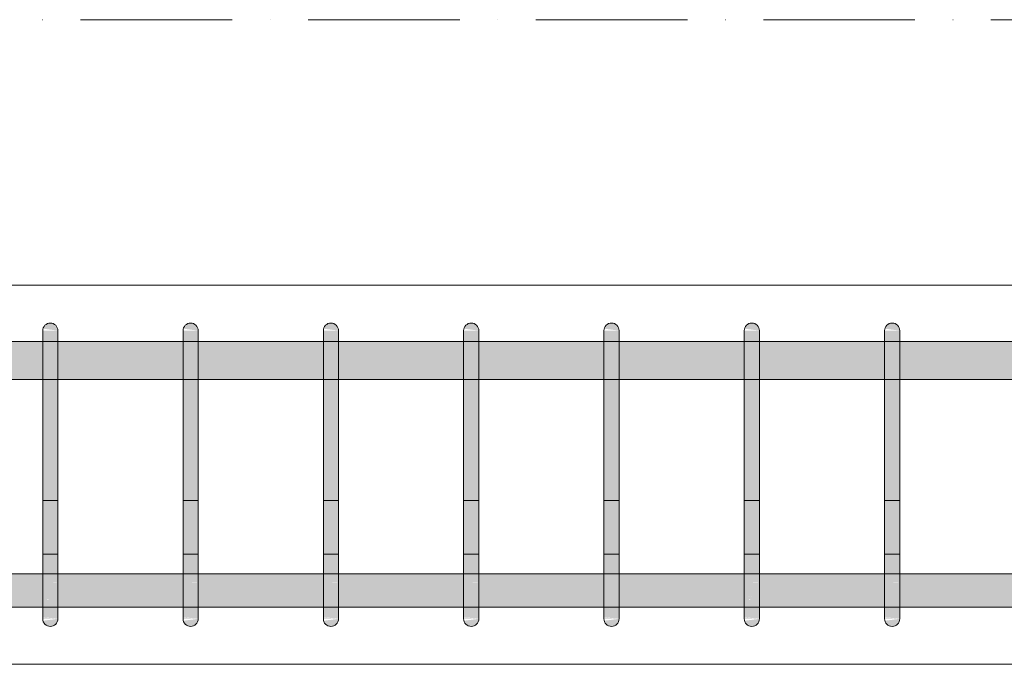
# Model space of a CAD drawing. Header units: millimetres. Extents: x -25607 to 9385, y 1894 to 10168.
# Tile 51 of 181: x -12138 to -11489, y 8670 to 9095. Entities that reach past the tile are written whole.
import ezdxf

# ---------------------------------------------------------------- set-up
doc = ezdxf.new("R2010")
doc.units = ezdxf.units.MM
doc.linetypes.add('Čerchovaná', pattern=[150, 100, -25, 0, -25])
for name, color, linetype, lineweight in [('A-FLOR-LEVL', 51, 'Continuous', 5), ('S-BEAM', 12, 'Continuous', 9), ('S-RBAR', 171, 'Continuous', 5)]:
    doc.layers.add(name, color=color, linetype=linetype, lineweight=lineweight)

msp = doc.modelspace()

# ---------------------------------------------------------------- hatches: boundary and pattern name
at = {"layer": 'S-RBAR'}
for points in [[(-12112.82, 8890), (-12112.99, 8891.29), (-12113.49, 8892.5), (-12114.28, 8893.54), (-12115.32, 8894.33), (-12116.52, 8894.83), (-12117.82, 8895), (-12119.11, 8894.83), (-12120.32, 8894.33), (-12121.35, 8893.54), (-12122.15, 8892.5), (-12122.65, 8891.29), (-12112.99, 8890.02)], [(-12020.27, 8890), (-12020.44, 8891.29), (-12020.94, 8892.5), (-12021.74, 8893.54), (-12022.77, 8894.33), (-12023.98, 8894.83), (-12025.27, 8895), (-12026.57, 8894.83), (-12027.77, 8894.33), (-12028.81, 8893.54), (-12029.6, 8892.5), (-12030.1, 8891.29), (-12020.44, 8890.02)], [(-11927.73, 8890), (-11927.9, 8891.29), (-11928.4, 8892.5), (-11929.19, 8893.54), (-11930.23, 8894.33), (-11931.43, 8894.83), (-11932.73, 8895), (-11934.02, 8894.83), (-11935.23, 8894.33), (-11936.26, 8893.54), (-11937.06, 8892.5), (-11937.56, 8891.29), (-11927.9, 8890.02)], [(-11835.18, 8890), (-11835.35, 8891.29), (-11835.85, 8892.5), (-11836.65, 8893.54), (-11837.68, 8894.33), (-11838.89, 8894.83), (-11840.18, 8895), (-11841.48, 8894.83), (-11842.68, 8894.33), (-11843.72, 8893.54), (-11844.51, 8892.5), (-11845.01, 8891.29), (-11835.35, 8890.02)], [(-11742.64, 8890), (-11742.81, 8891.29), (-11743.31, 8892.5), (-11744.1, 8893.54), (-11745.14, 8894.33), (-11746.34, 8894.83), (-11747.64, 8895), (-11748.93, 8894.83), (-11750.14, 8894.33), (-11751.17, 8893.54), (-11751.97, 8892.5), (-11752.47, 8891.29), (-11742.81, 8890.02)], [(-11650.09, 8890), (-11650.26, 8891.29), (-11650.76, 8892.5), (-11651.56, 8893.54), (-11652.59, 8894.33), (-11653.8, 8894.83), (-11655.09, 8895), (-11656.38, 8894.83), (-11657.59, 8894.33), (-11658.63, 8893.54), (-11659.42, 8892.5), (-11659.92, 8891.29), (-11650.26, 8890.02)], [(-11557.55, 8890), (-11557.72, 8891.29), (-11558.22, 8892.5), (-11559.01, 8893.54), (-11560.05, 8894.33), (-11561.25, 8894.83), (-11562.55, 8895), (-11563.84, 8894.83), (-11565.05, 8894.33), (-11566.08, 8893.54), (-11566.88, 8892.5), (-11567.38, 8891.29), (-11557.72, 8890.02)], [(-12112.82, 8865), (-12112.82, 8890), (-12122.82, 8890), (-12122.82, 8865)], [(-12020.27, 8865), (-12020.27, 8890), (-12030.27, 8890), (-12030.27, 8865)], [(-11927.73, 8865), (-11927.73, 8890), (-11937.73, 8890), (-11937.73, 8865)], [(-11835.18, 8865), (-11835.18, 8890), (-11845.18, 8890), (-11845.18, 8865)], [(-11742.64, 8865), (-11742.64, 8890), (-11752.64, 8890), (-11752.64, 8865)], [(-11650.09, 8865), (-11650.09, 8890), (-11660.09, 8890), (-11660.09, 8865)], [(-11557.55, 8865), (-11557.55, 8890), (-11567.55, 8890), (-11567.55, 8865)], [(-12119.85, 8725), (-12112.82, 8725), (-12112.82, 8865), (-12122.82, 8865), (-12122.82, 8725)], [(-12030.27, 8725), (-12020.27, 8725), (-12020.27, 8865), (-12030.27, 8865), (-12030.27, 8741.44)], [(-11937.73, 8725), (-11927.73, 8725), (-11927.73, 8865), (-11937.73, 8865), (-11937.73, 8741.44)], [(-11845.18, 8725), (-11835.18, 8725), (-11835.18, 8865), (-11845.18, 8865), (-11845.18, 8741.44)], [(-11752.64, 8725), (-11742.64, 8725), (-11742.64, 8865), (-11752.64, 8865), (-11752.64, 8741.44)], [(-11656.89, 8725), (-11650.09, 8725), (-11650.09, 8865), (-11660.09, 8865), (-11660.09, 8725)], [(-11567.55, 8725), (-11557.55, 8725), (-11557.55, 8865), (-11567.55, 8865), (-11567.55, 8741.44)], [(-12117.82, 8695), (-12116.52, 8695.17), (-12115.32, 8695.67), (-12114.28, 8696.46), (-12113.49, 8697.5), (-12112.99, 8698.71), (-12112.99, 8699.98), (-12122.65, 8698.71), (-12122.15, 8697.5), (-12121.35, 8696.46), (-12119.85, 8695.47), (-12119.11, 8695.17)], [(-12025.27, 8695), (-12023.98, 8695.17), (-12022.77, 8695.67), (-12021.74, 8696.46), (-12020.94, 8697.5), (-12020.44, 8698.71), (-12020.44, 8699.98), (-12030.1, 8698.71), (-12029.6, 8697.5), (-12028.81, 8696.46), (-12027.77, 8695.67), (-12026.57, 8695.17)], [(-11932.73, 8695), (-11931.43, 8695.17), (-11930.23, 8695.67), (-11929.19, 8696.46), (-11928.4, 8697.5), (-11927.9, 8698.71), (-11927.9, 8699.98), (-11937.56, 8698.71), (-11937.06, 8697.5), (-11936.26, 8696.46), (-11935.23, 8695.67), (-11934.02, 8695.17)], [(-11840.18, 8695), (-11838.89, 8695.17), (-11837.68, 8695.67), (-11836.65, 8696.46), (-11835.85, 8697.5), (-11835.35, 8698.71), (-11835.35, 8699.98), (-11845.01, 8698.71), (-11844.51, 8697.5), (-11843.72, 8696.46), (-11842.68, 8695.67), (-11841.48, 8695.17)], [(-11747.64, 8695), (-11746.34, 8695.17), (-11745.14, 8695.67), (-11744.1, 8696.46), (-11743.31, 8697.5), (-11742.81, 8698.71), (-11742.81, 8699.98), (-11752.47, 8698.71), (-11751.97, 8697.5), (-11751.17, 8696.46), (-11750.14, 8695.67), (-11748.93, 8695.17)], [(-11655.09, 8695), (-11653.8, 8695.17), (-11652.59, 8695.67), (-11651.56, 8696.46), (-11650.76, 8697.5), (-11650.26, 8698.71), (-11650.26, 8699.98), (-11659.92, 8698.71), (-11659.42, 8697.5), (-11658.63, 8696.46), (-11656.89, 8695.38), (-11656.38, 8695.17)], [(-11562.55, 8695), (-11561.25, 8695.17), (-11560.05, 8695.67), (-11559.01, 8696.46), (-11558.22, 8697.5), (-11557.72, 8698.71), (-11557.72, 8699.98), (-11567.38, 8698.71), (-11566.88, 8697.5), (-11566.08, 8696.46), (-11565.05, 8695.67), (-11563.84, 8695.17)]]:
    msp.add_hatch(color=7, dxfattribs=at).paths.add_polyline_path(points)
h = msp.add_hatch(color=7, dxfattribs=at)
h.paths.add_polyline_path([(-15557.5, 8857.8), (-15403.33, 8857.8), (-15403.33, 8882.8), (-15557.5, 8882.8), (-15557.5, 8863.81)])
h.paths.add_polyline_path([(-12307.91, 8857.8), (-12307.91, 8882.8), (-12390.45, 8882.8), (-12390.45, 8857.8), (-12312.75, 8857.8)])
h.paths.add_polyline_path([(-15393.33, 8857.8), (-15234.17, 8857.8), (-15234.17, 8882.8), (-15393.33, 8882.8), (-15393.33, 8863.81)])
h.paths.add_polyline_path([(-15224.17, 8857.8), (-15065, 8857.8), (-15065, 8882.8), (-15224.17, 8882.8), (-15224.17, 8863.81)])
h.paths.add_polyline_path([(-12483, 8857.8), (-12400.45, 8857.8), (-12400.45, 8882.8), (-12483, 8882.8), (-12483, 8863.81)])
h.paths.add_polyline_path([(-12020.27, 8857.8), (-11937.73, 8857.8), (-11937.73, 8882.8), (-12020.27, 8882.8), (-12020.27, 8863.81)])
h.paths.add_polyline_path([(-12112.82, 8857.8), (-12030.27, 8857.8), (-12030.27, 8882.8), (-12112.82, 8882.8), (-12112.82, 8863.81)])
h.paths.add_polyline_path([(-12575.54, 8857.8), (-12493, 8857.8), (-12493, 8882.8), (-12575.54, 8882.8), (-12575.54, 8863.81)])
h.paths.add_polyline_path([(-12158.43, 8857.8), (-12122.82, 8857.8), (-12122.82, 8882.8), (-12205.36, 8882.8), (-12205.36, 8857.8)])
h.paths.add_polyline_path([(-12621.38, 8857.8), (-12585.54, 8857.8), (-12585.54, 8882.8), (-12675.54, 8882.8), (-12675.54, 8857.8)])
h.paths.add_polyline_path([(-12215.36, 8857.8), (-12215.36, 8882.8), (-12297.91, 8882.8), (-12297.91, 8857.8)])
h.paths.add_polyline_path([(-12733.93, 8857.8), (-12733.93, 8882.8), (-12772.32, 8882.8), (-12772.32, 8857.8)])
h.paths.add_polyline_path([(-15055, 8857.8), (-14865, 8857.8), (-14865, 8882.8), (-15055, 8882.8), (-15055, 8863.81)])
h.paths.add_polyline_path([(-14855, 8857.8), (-14772.45, 8857.8), (-14772.45, 8882.8), (-14855, 8882.8), (-14855, 8863.81)])
h.paths.add_polyline_path([(-14669.91, 8857.8), (-14587.36, 8857.8), (-14587.36, 8882.8), (-14669.91, 8882.8), (-14669.91, 8863.81)])
h.paths.add_polyline_path([(-14762.45, 8857.8), (-14679.91, 8857.8), (-14679.91, 8882.8), (-14762.45, 8882.8), (-14762.45, 8863.81)])
h.paths.add_polyline_path([(-12685.54, 8857.8), (-12685.54, 8882.8), (-12723.93, 8882.8), (-12723.93, 8857.8)])
h.paths.add_polyline_path([(-14484.82, 8857.8), (-14402.27, 8857.8), (-14402.27, 8882.8), (-14484.82, 8882.8), (-14484.82, 8863.81)])
h.paths.add_polyline_path([(-14577.36, 8857.8), (-14494.82, 8857.8), (-14494.82, 8882.8), (-14577.36, 8882.8), (-14577.36, 8863.81)])
h.paths.add_polyline_path([(-12927.49, 8857.8), (-12927.49, 8882.8), (-12965.88, 8882.8), (-12965.88, 8857.8), (-12930.02, 8857.8)])
h.paths.add_polyline_path([(-12879.1, 8857.8), (-12879.1, 8882.8), (-12917.49, 8882.8), (-12917.49, 8857.8)])
h.paths.add_polyline_path([(-12830.71, 8857.8), (-12830.71, 8882.8), (-12869.1, 8882.8), (-12869.1, 8857.8)])
h.paths.add_polyline_path([(-12782.32, 8857.8), (-12782.32, 8882.8), (-12820.71, 8882.8), (-12820.71, 8857.8)])
h.paths.add_polyline_path([(-13072.66, 8857.8), (-13072.66, 8882.8), (-13111.05, 8882.8), (-13111.05, 8857.8), (-13084.34, 8857.8)])
h.paths.add_polyline_path([(-10919.71, 8857.8), (-10919.71, 8882.8), (-11087.36, 8882.8), (-11087.36, 8857.8), (-10923.88, 8857.8)])
h.paths.add_polyline_path([(-10780, 8857.8), (-10780, 8882.8), (-10909.71, 8882.8), (-10909.71, 8857.8)])
h.paths.add_polyline_path([(-11097.36, 8857.8), (-11097.36, 8882.8), (-11265, 8882.8), (-11265, 8857.8), (-11232.51, 8857.8)])
h.paths.add_polyline_path([(-11275, 8857.8), (-11275, 8882.8), (-11465, 8882.8), (-11465, 8857.8), (-11386.83, 8857.8)])
h.paths.add_polyline_path([(-13062.66, 8857.8), (-13024.27, 8857.8), (-13024.27, 8882.8), (-13062.66, 8882.8), (-13062.66, 8863.81)])
h.paths.add_polyline_path([(-12975.88, 8857.8), (-12975.88, 8882.8), (-13014.27, 8882.8), (-13014.27, 8857.8)])
h.paths.add_polyline_path([(-14392.27, 8857.8), (-14309.73, 8857.8), (-14309.73, 8882.8), (-14392.27, 8882.8), (-14392.27, 8863.81)])
h.paths.add_polyline_path([(-14207.18, 8857.8), (-14124.64, 8857.8), (-14124.64, 8882.8), (-14207.18, 8882.8), (-14207.18, 8863.81)])
h.paths.add_polyline_path([(-14299.73, 8857.8), (-14217.18, 8857.8), (-14217.18, 8882.8), (-14299.73, 8882.8), (-14299.73, 8863.81)])
h.paths.add_polyline_path([(-14022.09, 8857.8), (-13939.55, 8857.8), (-13939.55, 8882.8), (-14022.09, 8882.8), (-14022.09, 8863.81)])
h.paths.add_polyline_path([(-14114.64, 8857.8), (-14032.09, 8857.8), (-14032.09, 8882.8), (-14114.64, 8882.8), (-14114.64, 8863.81)])
h.paths.add_polyline_path([(-13929.55, 8857.8), (-13847, 8857.8), (-13847, 8882.8), (-13929.55, 8882.8), (-13929.55, 8863.81)])
h.paths.add_polyline_path([(-13217.83, 8857.8), (-13217.83, 8882.8), (-13256.22, 8882.8), (-13256.22, 8857.8), (-13238.66, 8857.8)])
h.paths.add_polyline_path([(-13207.83, 8857.8), (-13169.44, 8857.8), (-13169.44, 8882.8), (-13207.83, 8882.8), (-13207.83, 8863.81)])
h.paths.add_polyline_path([(-13121.05, 8857.8), (-13121.05, 8882.8), (-13159.44, 8882.8), (-13159.44, 8857.8)])
h.paths.add_polyline_path([(-11927.73, 8857.8), (-11845.18, 8857.8), (-11845.18, 8882.8), (-11927.73, 8882.8), (-11927.73, 8863.81)])
h.paths.add_polyline_path([(-11742.64, 8857.8), (-11660.09, 8857.8), (-11660.09, 8882.8), (-11742.64, 8882.8), (-11742.64, 8863.81)])
h.paths.add_polyline_path([(-11835.18, 8857.8), (-11752.64, 8857.8), (-11752.64, 8882.8), (-11835.18, 8882.8), (-11835.18, 8863.81)])
h.paths.add_polyline_path([(-13744.46, 8857.8), (-13653.33, 8857.8), (-13653.33, 8882.8), (-13744.46, 8882.8), (-13744.46, 8863.81)])
h.paths.add_polyline_path([(-13837, 8857.8), (-13754.46, 8857.8), (-13754.46, 8882.8), (-13837, 8882.8), (-13837, 8863.81)])
h.paths.add_polyline_path([(-13556.55, 8857.8), (-13556.55, 8882.8), (-13594.94, 8882.8), (-13594.94, 8857.8)])
h.paths.add_polyline_path([(-13643.33, 8857.8), (-13604.94, 8857.8), (-13604.94, 8882.8), (-13643.33, 8882.8), (-13643.33, 8863.81)])
h.paths.add_polyline_path([(-11557.55, 8857.8), (-11475, 8857.8), (-11475, 8882.8), (-11557.55, 8882.8), (-11557.55, 8863.81)])
h.paths.add_polyline_path([(-13401.38, 8857.8), (-13363, 8857.8), (-13363, 8882.8), (-13401.38, 8882.8), (-13401.38, 8863.81)])
h.paths.add_polyline_path([(-13449.77, 8857.8), (-13411.38, 8857.8), (-13411.38, 8882.8), (-13449.77, 8882.8), (-13449.77, 8863.81)])
h.paths.add_polyline_path([(-13498.16, 8857.8), (-13459.77, 8857.8), (-13459.77, 8882.8), (-13498.16, 8882.8), (-13498.16, 8863.81)])
h.paths.add_polyline_path([(-11650.09, 8857.8), (-11567.55, 8857.8), (-11567.55, 8882.8), (-11650.09, 8882.8), (-11650.09, 8863.81)])
h.paths.add_polyline_path([(-13546.55, 8857.8), (-13508.16, 8857.8), (-13508.16, 8882.8), (-13546.55, 8882.8), (-13546.55, 8863.81)])
h.paths.add_polyline_path([(-13304.61, 8857.8), (-13266.22, 8857.8), (-13266.22, 8882.8), (-13304.61, 8882.8), (-13304.61, 8863.81)])
h.paths.add_polyline_path([(-13353, 8857.8), (-13314.61, 8857.8), (-13314.61, 8882.8), (-13353, 8882.8), (-13353, 8863.81)])
h = msp.add_hatch(color=7, dxfattribs=at)
h.paths.add_polyline_path([(-13155, 8707.64), (-13121.05, 8707.92), (-13121.05, 8729.64), (-13155, 8729.64), (-13155, 8710.85)])
h.paths.add_polyline_path([(-9303.53, 8707.64), (-9268.78, 8707.92), (-9268.78, 8729.64), (-9351.32, 8729.64), (-9351.32, 8707.64), (-9342.11, 8707.64)])
h.paths.add_polyline_path([(-10376.78, 8707.64), (-10209.14, 8707.92), (-10209.14, 8729.64), (-10376.78, 8729.64), (-10376.78, 8707.92)])
h.paths.add_polyline_path([(-13111.05, 8707.64), (-13072.66, 8707.92), (-13072.66, 8729.64), (-13111.05, 8729.64), (-13111.05, 8707.92)])
h.paths.add_polyline_path([(-12081.27, 8707.64), (-12030.27, 8707.92), (-12030.27, 8729.64), (-12112.82, 8729.64), (-12112.82, 8707.64)])
h.paths.add_polyline_path([(-12020.27, 8707.64), (-11937.73, 8707.92), (-11937.73, 8729.64), (-12020.27, 8729.64), (-12020.27, 8707.92)])
h.paths.add_polyline_path([(-10386.78, 8707.64), (-10386.78, 8729.64), (-10554.43, 8729.64), (-10554.43, 8707.64), (-10422.34, 8707.64)])
h.paths.add_polyline_path([(-13062.66, 8707.64), (-13024.27, 8707.92), (-13024.27, 8729.64), (-13062.66, 8729.64), (-13062.66, 8707.92)])
h.paths.add_polyline_path([(-8404.49, 8707.64), (-8404.49, 8729.64), (-8443.76, 8729.64), (-8443.76, 8707.64), (-8416.2, 8707.64)])
h.paths.add_polyline_path([(-8385, 8707.64), (-8385, 8729.64), (-8394.49, 8729.64), (-8394.49, 8707.64)])
h.paths.add_polyline_path([(-9258.78, 8707.64), (-9176.23, 8707.92), (-9176.23, 8729.64), (-9258.78, 8729.64), (-9258.78, 8707.92)])
h.paths.add_polyline_path([(-11927.73, 8707.64), (-11845.18, 8707.92), (-11845.18, 8729.64), (-11927.73, 8729.64), (-11927.73, 8707.92)])
h.paths.add_polyline_path([(-12122.82, 8707.64), (-12122.82, 8729.64), (-12205.36, 8729.64), (-12205.36, 8707.64), (-12158.43, 8707.64)])
h.paths.add_polyline_path([(-10199.14, 8707.64), (-10009.14, 8707.92), (-10009.14, 8729.64), (-10199.14, 8729.64), (-10199.14, 8707.92)])
h.paths.add_polyline_path([(-9361.32, 8707.64), (-9361.32, 8729.64), (-9443.87, 8729.64), (-9443.87, 8707.64), (-9380.69, 8707.64)])
h.paths.add_polyline_path([(-13014.27, 8707.64), (-12975.88, 8707.92), (-12975.88, 8729.64), (-13014.27, 8729.64), (-13014.27, 8707.92)])
h.paths.add_polyline_path([(-8453.76, 8707.64), (-8453.76, 8729.64), (-8493.02, 8729.64), (-8493.02, 8707.64), (-8454.78, 8707.64)])
h.paths.add_polyline_path([(-10564.43, 8707.64), (-10564.43, 8729.64), (-10732.07, 8729.64), (-10732.07, 8707.64), (-10576.66, 8707.64)])
h.paths.add_polyline_path([(-9166.23, 8707.64), (-9083.69, 8707.92), (-9083.69, 8729.64), (-9166.23, 8729.64), (-9166.23, 8707.92)])
h.paths.add_polyline_path([(-8503.02, 8707.64), (-8503.02, 8729.64), (-8542.28, 8729.64), (-8542.28, 8707.64), (-8531.94, 8707.64)])
h.paths.add_polyline_path([(-12215.36, 8707.64), (-12215.36, 8729.64), (-12297.91, 8729.64), (-12297.91, 8707.64), (-12235.59, 8707.64)])
h.paths.add_polyline_path([(-9999.14, 8707.64), (-9916.59, 8707.92), (-9916.59, 8729.64), (-9999.14, 8729.64), (-9999.14, 8707.92)])
h.paths.add_polyline_path([(-12965.88, 8707.64), (-12927.49, 8707.92), (-12927.49, 8729.64), (-12965.88, 8729.64), (-12965.88, 8707.92)])
h.paths.add_polyline_path([(-11835.18, 8707.64), (-11752.64, 8707.92), (-11752.64, 8729.64), (-11835.18, 8729.64), (-11835.18, 8707.92)])
h.paths.add_polyline_path([(-12917.49, 8707.64), (-12879.1, 8707.92), (-12879.1, 8729.64), (-12917.49, 8729.64), (-12917.49, 8707.92)])
h.paths.add_polyline_path([(-8552.28, 8707.64), (-8552.28, 8729.64), (-8591.54, 8729.64), (-8591.54, 8707.64), (-8570.52, 8707.64)])
h.paths.add_polyline_path([(-10742.07, 8707.64), (-10742.07, 8729.64), (-10909.71, 8729.64), (-10909.71, 8707.64), (-10769.56, 8707.64)])
h.paths.add_polyline_path([(-9453.87, 8707.64), (-9453.87, 8729.64), (-9536.41, 8729.64), (-9536.41, 8707.64), (-9457.85, 8707.64)])
h.paths.add_polyline_path([(-10919.71, 8707.64), (-10919.71, 8729.64), (-11087.36, 8729.64), (-11087.36, 8707.64), (-10923.88, 8707.64)])
h.paths.add_polyline_path([(-12869.1, 8707.64), (-12830.71, 8707.92), (-12830.71, 8729.64), (-12869.1, 8729.64), (-12869.1, 8707.92)])
h.paths.add_polyline_path([(-8601.54, 8707.64), (-8601.54, 8729.64), (-8640.81, 8729.64), (-8640.81, 8707.64), (-8609.1, 8707.64)])
h.paths.add_polyline_path([(-9073.69, 8707.64), (-8991.14, 8707.92), (-8991.14, 8729.64), (-9073.69, 8729.64), (-9073.69, 8707.92)])
h.paths.add_polyline_path([(-9906.59, 8707.64), (-9824.05, 8707.92), (-9824.05, 8729.64), (-9906.59, 8729.64), (-9906.59, 8707.92)])
h.paths.add_polyline_path([(-12307.91, 8707.64), (-12307.91, 8729.64), (-12390.45, 8729.64), (-12390.45, 8707.64), (-12312.75, 8707.64)])
h.paths.add_polyline_path([(-12820.71, 8707.64), (-12782.32, 8707.92), (-12782.32, 8729.64), (-12820.71, 8729.64), (-12820.71, 8707.92)])
h.paths.add_polyline_path([(-8650.81, 8707.64), (-8650.81, 8729.64), (-8690.07, 8729.64), (-8690.07, 8707.64), (-8686.25, 8707.64)])
h.paths.add_polyline_path([(-11742.64, 8707.64), (-11660.09, 8707.92), (-11660.09, 8729.64), (-11742.64, 8729.64), (-11742.64, 8707.92)])
h.paths.add_polyline_path([(-11097.36, 8707.64), (-11097.36, 8729.64), (-11265, 8729.64), (-11265, 8707.64), (-11116.77, 8707.64)])
h.paths.add_polyline_path([(-8700.07, 8707.64), (-8700.07, 8729.64), (-8739.33, 8729.64), (-8739.33, 8707.64), (-8724.83, 8707.64)])
h.paths.add_polyline_path([(-12400.45, 8707.64), (-12400.45, 8729.64), (-12483, 8729.64), (-12483, 8707.64), (-12428.48, 8707.64)])
h.paths.add_polyline_path([(-9814.05, 8707.64), (-9731.5, 8707.92), (-9731.5, 8729.64), (-9814.05, 8729.64), (-9814.05, 8707.92)])
h.paths.add_polyline_path([(-12772.32, 8707.64), (-12733.93, 8707.92), (-12733.93, 8729.64), (-12772.32, 8729.64), (-12772.32, 8707.92)])
h.paths.add_polyline_path([(-9546.41, 8707.64), (-9546.41, 8729.64), (-9628.96, 8729.64), (-9628.96, 8707.64), (-9573.59, 8707.64)])
h.paths.add_polyline_path([(-12723.93, 8707.64), (-12685.54, 8707.92), (-12685.54, 8729.64), (-12723.93, 8729.64), (-12723.93, 8707.92)])
h.paths.add_polyline_path([(-8749.33, 8707.64), (-8749.33, 8729.64), (-8788.59, 8729.64), (-8788.59, 8707.64), (-8763.41, 8707.64)])
h.paths.add_polyline_path([(-8981.14, 8707.64), (-8898.59, 8707.92), (-8898.59, 8729.64), (-8981.14, 8729.64), (-8981.14, 8707.92)])
h.paths.add_polyline_path([(-11275, 8707.64), (-11275, 8729.64), (-11465, 8729.64), (-11465, 8707.64), (-11309.67, 8707.64)])
h.paths.add_polyline_path([(-12675.54, 8707.64), (-12585.54, 8707.92), (-12585.54, 8729.64), (-12675.54, 8729.64), (-12675.54, 8707.92)])
h.paths.add_polyline_path([(-8798.59, 8707.64), (-8798.59, 8729.64), (-8888.59, 8729.64), (-8888.59, 8707.64), (-8801.99, 8707.64)])
h.paths.add_polyline_path([(-11650.09, 8707.64), (-11567.55, 8707.92), (-11567.55, 8729.64), (-11650.09, 8729.64), (-11650.09, 8707.92)])
h.paths.add_polyline_path([(-11475, 8707.64), (-11475, 8729.64), (-11557.55, 8729.64), (-11557.55, 8707.64), (-11502.57, 8707.64)])
h.paths.add_polyline_path([(-12493, 8707.64), (-12493, 8729.64), (-12575.54, 8729.64), (-12575.54, 8707.64), (-12505.64, 8707.64)])
h.paths.add_polyline_path([(-9721.5, 8707.64), (-9638.96, 8707.92), (-9638.96, 8729.64), (-9721.5, 8729.64), (-9721.5, 8707.92)])
h = msp.add_hatch(color=7, dxfattribs=at)
h.paths.add_polyline_path([(-12112.82, 8703.08), (-12112.82, 8703.74), (-12114.17, 8703.89), (-12115.02, 8703.51)])
h.paths.add_polyline_path([(-12118.31, 8705.53), (-12119.99, 8707.49), (-12122.82, 8707.92), (-12122.82, 8706.75), (-12119.85, 8705.95)])
h.paths.add_polyline_path([(-12112.82, 8711.72), (-12112.82, 8713.44), (-12122.82, 8715.43), (-12118.09, 8711.91)])
h.paths.add_polyline_path([(-12119.85, 8724.03), (-12112.82, 8724.24), (-12112.82, 8725), (-12122.82, 8725), (-12122.82, 8724.03)])
h = msp.add_hatch(color=7, dxfattribs=at)
h.paths.add_polyline_path([(-12112.82, 8700), (-12112.82, 8703.08), (-12115.02, 8703.51), (-12114.17, 8703.89), (-12112.82, 8703.74), (-12112.82, 8711.72), (-12117.35, 8711.99), (-12118.16, 8712.5), (-12119.85, 8712.5), (-12119.85, 8713.56), (-12122.82, 8715.43), (-12122.82, 8708.15), (-12119.85, 8707.32), (-12118.31, 8705.53), (-12122.82, 8706.75), (-12122.65, 8700.99), (-12119.85, 8700.76), (-12116.52, 8700.4)])
h.paths.add_polyline_path([(-12119.85, 8700), (-12112.82, 8700), (-12122.82, 8700.85), (-12122.65, 8700)])
h.paths.add_polyline_path([(-12112.82, 8713.44), (-12112.82, 8724.24), (-12114.85, 8724.03), (-12122.82, 8724.03), (-12122.82, 8715.43), (-12119.85, 8714.84)])
h = msp.add_hatch(color=7, dxfattribs=at)
h.paths.add_polyline_path([(-12020.27, 8703.08), (-12020.27, 8703.74), (-12021.63, 8703.89), (-12022.47, 8703.51)])
h.paths.add_polyline_path([(-12025.76, 8705.53), (-12027.45, 8707.49), (-12030.27, 8707.92), (-12030.27, 8706.75)])
h.paths.add_polyline_path([(-12020.27, 8711.72), (-12020.27, 8713.44), (-12030.27, 8715.43), (-12025.55, 8711.91)])
h.paths.add_polyline_path([(-12030.27, 8724.03), (-12020.27, 8724.24), (-12020.27, 8725), (-12030.27, 8725)])
h = msp.add_hatch(color=7, dxfattribs=at)
h.paths.add_polyline_path([(-12020.27, 8700), (-12020.27, 8703.08), (-12022.47, 8703.51), (-12021.63, 8703.89), (-12020.27, 8703.74), (-12020.27, 8711.72), (-12024.8, 8711.99), (-12030.27, 8715.43), (-12030.27, 8708.15), (-12027.3, 8707.32), (-12025.76, 8705.53), (-12030.27, 8706.75), (-12030.1, 8700.99), (-12028.19, 8700.85), (-12023.98, 8700.4)])
h.paths.add_polyline_path([(-12025.27, 8700), (-12020.27, 8700), (-12030.27, 8700.85), (-12030.1, 8700)])
h.paths.add_polyline_path([(-12020.27, 8713.44), (-12020.27, 8724.24), (-12022.3, 8724.03), (-12030.27, 8724.03), (-12030.27, 8715.43)])
h = msp.add_hatch(color=7, dxfattribs=at)
h.paths.add_polyline_path([(-11927.73, 8703.08), (-11927.73, 8703.74), (-11929.08, 8703.89), (-11929.93, 8703.51)])
h.paths.add_polyline_path([(-11933.22, 8705.53), (-11934.9, 8707.49), (-11937.73, 8707.92), (-11937.73, 8706.75)])
h.paths.add_polyline_path([(-11927.73, 8711.72), (-11927.73, 8713.44), (-11937.73, 8715.43), (-11933, 8711.91)])
h.paths.add_polyline_path([(-11937.73, 8724.03), (-11927.73, 8724.24), (-11927.73, 8725), (-11937.73, 8725)])
h = msp.add_hatch(color=7, dxfattribs=at)
h.paths.add_polyline_path([(-11927.73, 8700), (-11927.73, 8703.08), (-11929.93, 8703.51), (-11929.08, 8703.89), (-11927.73, 8703.74), (-11927.73, 8711.72), (-11932.26, 8711.99), (-11937.73, 8715.43), (-11937.73, 8708.15), (-11934.75, 8707.32), (-11933.22, 8705.53), (-11937.73, 8706.75), (-11937.56, 8700.99), (-11935.64, 8700.85), (-11931.43, 8700.4)])
h.paths.add_polyline_path([(-11932.73, 8700), (-11927.73, 8700), (-11937.73, 8700.85), (-11937.56, 8700)])
h.paths.add_polyline_path([(-11927.73, 8713.44), (-11927.73, 8724.24), (-11929.76, 8724.03), (-11937.73, 8724.03), (-11937.73, 8715.43)])
h = msp.add_hatch(color=7, dxfattribs=at)
h.paths.add_polyline_path([(-11835.18, 8703.08), (-11835.18, 8703.74), (-11836.54, 8703.89), (-11837.38, 8703.51)])
h.paths.add_polyline_path([(-11840.67, 8705.53), (-11842.36, 8707.49), (-11845.18, 8707.92), (-11845.18, 8706.75)])
h.paths.add_polyline_path([(-11835.18, 8711.72), (-11835.18, 8713.44), (-11845.18, 8715.43), (-11840.46, 8711.91)])
h.paths.add_polyline_path([(-11845.18, 8724.03), (-11835.18, 8724.24), (-11835.18, 8725), (-11845.18, 8725)])
h = msp.add_hatch(color=7, dxfattribs=at)
h.paths.add_polyline_path([(-11835.18, 8700), (-11835.18, 8703.08), (-11837.38, 8703.51), (-11836.54, 8703.89), (-11835.18, 8703.74), (-11835.18, 8711.72), (-11839.71, 8711.99), (-11845.18, 8715.43), (-11845.18, 8708.15), (-11842.21, 8707.32), (-11840.67, 8705.53), (-11845.18, 8706.75), (-11845.01, 8700.99), (-11843.09, 8700.85), (-11838.89, 8700.4)])
h.paths.add_polyline_path([(-11840.18, 8700), (-11835.18, 8700), (-11845.18, 8700.85), (-11845.01, 8700)])
h.paths.add_polyline_path([(-11835.18, 8713.44), (-11835.18, 8724.24), (-11837.21, 8724.03), (-11845.18, 8724.03), (-11845.18, 8715.43)])
h = msp.add_hatch(color=7, dxfattribs=at)
h.paths.add_polyline_path([(-11742.64, 8703.08), (-11742.64, 8703.74), (-11743.99, 8703.89), (-11744.84, 8703.51)])
h.paths.add_polyline_path([(-11748.13, 8705.53), (-11749.81, 8707.49), (-11752.64, 8707.92), (-11752.64, 8706.75)])
h.paths.add_polyline_path([(-11742.64, 8711.72), (-11742.64, 8713.44), (-11752.64, 8715.43), (-11747.91, 8711.91)])
h.paths.add_polyline_path([(-11744.67, 8724.03), (-11742.64, 8724.24), (-11742.64, 8725), (-11752.64, 8725), (-11752.64, 8724.03)])
h = msp.add_hatch(color=7, dxfattribs=at)
h.paths.add_polyline_path([(-11742.64, 8700), (-11742.64, 8703.08), (-11744.84, 8703.51), (-11743.99, 8703.89), (-11742.64, 8703.74), (-11742.64, 8711.72), (-11747.17, 8711.99), (-11752.64, 8715.43), (-11752.64, 8708.15), (-11749.66, 8707.32), (-11748.13, 8705.53), (-11752.64, 8706.75), (-11752.47, 8700.99), (-11750.55, 8700.85), (-11746.34, 8700.4)])
h.paths.add_polyline_path([(-11747.64, 8700), (-11742.64, 8700), (-11752.64, 8700.85), (-11752.47, 8700)])
h.paths.add_polyline_path([(-11742.64, 8713.44), (-11742.64, 8724.24), (-11744.67, 8724.03), (-11752.64, 8724.03), (-11752.64, 8715.43)])
h = msp.add_hatch(color=7, dxfattribs=at)
h.paths.add_polyline_path([(-11650.09, 8703.08), (-11650.09, 8703.74), (-11651.45, 8703.89), (-11652.29, 8703.51)])
h.paths.add_polyline_path([(-11655.58, 8705.53), (-11656.89, 8707.32), (-11656.89, 8707.52), (-11657.26, 8707.49), (-11660.09, 8707.92), (-11660.09, 8706.75), (-11656.89, 8705.89)])
h.paths.add_polyline_path([(-11650.09, 8711.72), (-11650.09, 8713.44), (-11660.09, 8715.43), (-11655.37, 8711.91)])
h.paths.add_polyline_path([(-11660.09, 8724.03), (-11650.09, 8724.24), (-11650.09, 8725), (-11660.09, 8725)])
h = msp.add_hatch(color=7, dxfattribs=at)
h.paths.add_polyline_path([(-11650.09, 8700), (-11650.09, 8703.08), (-11652.29, 8703.51), (-11651.45, 8703.89), (-11650.09, 8703.74), (-11650.09, 8711.72), (-11654.62, 8711.99), (-11655.43, 8712.5), (-11656.89, 8712.5), (-11656.89, 8713.42), (-11660.09, 8715.43), (-11660.09, 8708.15), (-11657.12, 8707.32), (-11655.58, 8705.53), (-11660.09, 8706.75), (-11659.92, 8700.99), (-11656.89, 8700.73), (-11653.8, 8700.4)])
h.paths.add_polyline_path([(-11656.89, 8700), (-11650.09, 8700), (-11660.09, 8700.85), (-11659.92, 8700)])
h.paths.add_polyline_path([(-11650.09, 8713.44), (-11650.09, 8724.24), (-11652.12, 8724.03), (-11660.09, 8724.03), (-11660.09, 8715.43), (-11656.89, 8714.8)])
h = msp.add_hatch(color=7, dxfattribs=at)
h.paths.add_polyline_path([(-11557.55, 8703.08), (-11557.55, 8703.74), (-11558.9, 8703.89), (-11559.75, 8703.51)])
h.paths.add_polyline_path([(-11563.04, 8705.53), (-11564.72, 8707.49), (-11567.55, 8707.92), (-11567.55, 8706.75)])
h.paths.add_polyline_path([(-11557.55, 8711.72), (-11557.55, 8713.44), (-11567.55, 8715.43), (-11562.82, 8711.91)])
h.paths.add_polyline_path([(-11567.55, 8724.03), (-11557.55, 8724.24), (-11557.55, 8725), (-11567.55, 8725)])
h = msp.add_hatch(color=7, dxfattribs=at)
h.paths.add_polyline_path([(-11557.55, 8700), (-11557.55, 8703.08), (-11559.75, 8703.51), (-11558.9, 8703.89), (-11557.55, 8703.74), (-11557.55, 8711.72), (-11562.08, 8711.99), (-11567.55, 8715.43), (-11567.55, 8708.15), (-11564.57, 8707.32), (-11563.04, 8705.53), (-11567.55, 8706.75), (-11567.38, 8700.99), (-11565.46, 8700.85), (-11561.25, 8700.4)])
h.paths.add_polyline_path([(-11562.55, 8700), (-11557.55, 8700), (-11567.55, 8700.85), (-11567.38, 8700)])
h.paths.add_polyline_path([(-11557.55, 8713.44), (-11557.55, 8724.24), (-11559.57, 8724.03), (-11567.55, 8724.03), (-11567.55, 8715.43)])

# ---------------------------------------------------------------- linework, layer by layer
at = {"layer": 'A-FLOR-LEVL', "linetype": 'Čerchovaná'}
msp.add_line((-25606.81, 9095), (-4574.67, 9095), dxfattribs=at)
at = {"layer": 'S-BEAM'}
for p, q in [((-8600, 8920), (-12940, 8920)), ((-8600, 8920), (-12940, 8920)), ((-12940, 8670), (-8600, 8670)), ((-8600, 8670), (-12940, 8670))]:
    msp.add_line(p, q, dxfattribs=at)
at = {"layer": 'S-RBAR'}
for p, q in [((-12122.82, 8865), (-12122.82, 8890)), ((-12122.82, 8865), (-12122.82, 8890)), ((-12112.82, 8865), (-12112.82, 8890)), ((-12112.82, 8865), (-12112.82, 8890)), ((-12030.27, 8865), (-12030.27, 8890)), ((-12030.27, 8865), (-12030.27, 8890)), ((-12020.27, 8865), (-12020.27, 8890)), ((-12020.27, 8865), (-12020.27, 8890)), ((-11937.73, 8865), (-11937.73, 8890)), ((-11937.73, 8865), (-11937.73, 8890)), ((-11927.73, 8865), (-11927.73, 8890)), ((-11927.73, 8865), (-11927.73, 8890)), ((-11845.18, 8865), (-11845.18, 8890)), ((-11845.18, 8865), (-11845.18, 8890)), ((-11835.18, 8865), (-11835.18, 8890)), ((-11835.18, 8865), (-11835.18, 8890)), ((-11752.64, 8865), (-11752.64, 8890)), ((-11752.64, 8865), (-11752.64, 8890)), ((-11742.64, 8865), (-11742.64, 8890)), ((-11742.64, 8865), (-11742.64, 8890)), ((-11660.09, 8865), (-11660.09, 8890)), ((-11660.09, 8865), (-11660.09, 8890)), ((-11650.09, 8865), (-11650.09, 8890)), ((-11650.09, 8865), (-11650.09, 8890)), ((-11567.55, 8865), (-11567.55, 8890)), ((-11567.55, 8865), (-11567.55, 8890)), ((-11557.55, 8865), (-11557.55, 8890)), ((-11557.55, 8865), (-11557.55, 8890)), ((-15557.5, 8882.8), (-10780, 8882.8)), ((-15557.5, 8882.8), (-10780, 8882.8)), ((-15557.5, 8882.8), (-10780, 8882.8)), ((-12122.82, 8725), (-12122.82, 8865)), ((-12122.82, 8865), (-12122.82, 8725)), ((-12112.82, 8725), (-12112.82, 8865)), ((-12112.82, 8865), (-12112.82, 8725)), ((-12030.27, 8725), (-12030.27, 8865)), ((-12030.27, 8865), (-12030.27, 8725)), ((-12020.27, 8725), (-12020.27, 8865)), ((-12020.27, 8865), (-12020.27, 8725)), ((-11937.73, 8725), (-11937.73, 8865)), ((-11937.73, 8865), (-11937.73, 8725)), ((-11927.73, 8725), (-11927.73, 8865)), ((-11927.73, 8865), (-11927.73, 8725)), ((-11845.18, 8725), (-11845.18, 8865)), ((-11845.18, 8865), (-11845.18, 8725)), ((-11835.18, 8725), (-11835.18, 8865)), ((-11835.18, 8865), (-11835.18, 8725)), ((-11752.64, 8725), (-11752.64, 8865)), ((-11752.64, 8865), (-11752.64, 8725)), ((-11742.64, 8725), (-11742.64, 8865)), ((-11742.64, 8865), (-11742.64, 8725)), ((-11660.09, 8725), (-11660.09, 8865)), ((-11660.09, 8865), (-11660.09, 8725)), ((-11650.09, 8725), (-11650.09, 8865)), ((-11650.09, 8865), (-11650.09, 8725)), ((-11567.55, 8725), (-11567.55, 8865)), ((-11567.55, 8865), (-11567.55, 8725)), ((-11557.55, 8725), (-11557.55, 8865)), ((-11557.55, 8865), (-11557.55, 8725)), ((-15557.5, 8857.8), (-10780, 8857.8)), ((-15557.5, 8857.8), (-10780, 8857.8)), ((-15557.5, 8857.8), (-10780, 8857.8)), ((-12122.82, 8778.03), (-12122.82, 8742.68)), ((-12122.82, 8778.03), (-12112.82, 8778.03)), ((-12112.82, 8778.03), (-12112.82, 8742.68)), ((-12030.27, 8778.03), (-12030.27, 8742.68)), ((-12030.27, 8778.03), (-12020.27, 8778.03)), ((-12020.27, 8778.03), (-12020.27, 8742.68)), ((-11937.73, 8778.03), (-11937.73, 8742.68)), ((-11937.73, 8778.03), (-11927.73, 8778.03)), ((-11927.73, 8778.03), (-11927.73, 8742.68)), ((-11845.18, 8778.03), (-11845.18, 8742.68)), ((-11845.18, 8778.03), (-11835.18, 8778.03)), ((-11835.18, 8778.03), (-11835.18, 8742.68)), ((-11752.64, 8778.03), (-11752.64, 8742.68)), ((-11752.64, 8778.03), (-11742.64, 8778.03)), ((-11742.64, 8778.03), (-11742.64, 8742.68)), ((-11660.09, 8778.03), (-11660.09, 8742.68)), ((-11660.09, 8778.03), (-11650.09, 8778.03)), ((-11650.09, 8778.03), (-11650.09, 8742.68)), ((-11567.55, 8778.03), (-11567.55, 8742.68)), ((-11567.55, 8778.03), (-11557.55, 8778.03)), ((-11557.55, 8778.03), (-11557.55, 8742.68)), ((-12122.82, 8700), (-12122.82, 8742.68)), ((-12112.82, 8742.68), (-12122.82, 8742.68)), ((-12122.82, 8707.32), (-12122.82, 8742.68)), ((-12112.82, 8700), (-12112.82, 8742.68)), ((-12112.82, 8707.32), (-12112.82, 8742.68)), ((-12030.27, 8700), (-12030.27, 8742.68)), ((-12020.27, 8742.68), (-12030.27, 8742.68)), ((-12030.27, 8707.32), (-12030.27, 8742.68)), ((-12020.27, 8700), (-12020.27, 8742.68)), ((-12020.27, 8707.32), (-12020.27, 8742.68)), ((-11937.73, 8700), (-11937.73, 8742.68)), ((-11927.73, 8742.68), (-11937.73, 8742.68)), ((-11937.73, 8707.32), (-11937.73, 8742.68)), ((-11927.73, 8700), (-11927.73, 8742.68)), ((-11927.73, 8707.32), (-11927.73, 8742.68)), ((-11845.18, 8700), (-11845.18, 8742.68)), ((-11835.18, 8742.68), (-11845.18, 8742.68)), ((-11845.18, 8707.32), (-11845.18, 8742.68)), ((-11835.18, 8700), (-11835.18, 8742.68)), ((-11835.18, 8707.32), (-11835.18, 8742.68)), ((-11752.64, 8700), (-11752.64, 8742.68)), ((-11742.64, 8742.68), (-11752.64, 8742.68)), ((-11752.64, 8707.32), (-11752.64, 8742.68)), ((-11742.64, 8700), (-11742.64, 8742.68)), ((-11742.64, 8707.32), (-11742.64, 8742.68)), ((-11660.09, 8700), (-11660.09, 8742.68)), ((-11650.09, 8742.68), (-11660.09, 8742.68)), ((-11660.09, 8707.32), (-11660.09, 8742.68)), ((-11650.09, 8700), (-11650.09, 8742.68)), ((-11650.09, 8707.32), (-11650.09, 8742.68)), ((-11567.55, 8700), (-11567.55, 8742.68)), ((-11557.55, 8742.68), (-11567.55, 8742.68)), ((-11567.55, 8707.32), (-11567.55, 8742.68)), ((-11557.55, 8700), (-11557.55, 8742.68)), ((-11557.55, 8707.32), (-11557.55, 8742.68)), ((-8385, 8729.64), (-13155, 8729.64)), ((-8385, 8729.64), (-13155, 8729.64)), ((-8385, 8729.64), (-13155, 8729.64)), ((-12122.82, 8700), (-12122.82, 8725)), ((-12122.82, 8707.32), (-12122.82, 8725)), ((-12112.82, 8700), (-12112.82, 8725)), ((-12112.82, 8700), (-12112.82, 8725)), ((-12030.27, 8700), (-12030.27, 8725)), ((-12030.27, 8707.32), (-12030.27, 8725)), ((-12020.27, 8700), (-12020.27, 8725)), ((-12020.27, 8700), (-12020.27, 8725)), ((-11937.73, 8700), (-11937.73, 8725)), ((-11937.73, 8707.32), (-11937.73, 8725)), ((-11927.73, 8700), (-11927.73, 8725)), ((-11927.73, 8700), (-11927.73, 8725)), ((-11845.18, 8700), (-11845.18, 8725)), ((-11845.18, 8707.32), (-11845.18, 8725)), ((-11835.18, 8700), (-11835.18, 8725)), ((-11835.18, 8700), (-11835.18, 8725)), ((-11752.64, 8700), (-11752.64, 8725)), ((-11752.64, 8707.32), (-11752.64, 8725)), ((-11742.64, 8700), (-11742.64, 8725)), ((-11742.64, 8700), (-11742.64, 8725)), ((-11660.09, 8700), (-11660.09, 8725)), ((-11660.09, 8707.32), (-11660.09, 8725)), ((-11650.09, 8700), (-11650.09, 8725)), ((-11650.09, 8700), (-11650.09, 8725)), ((-11567.55, 8700), (-11567.55, 8725)), ((-11567.55, 8707.32), (-11567.55, 8725)), ((-11557.55, 8700), (-11557.55, 8725)), ((-11557.55, 8700), (-11557.55, 8725)), ((-8385, 8707.64), (-13155, 8707.64)), ((-8385, 8707.64), (-13155, 8707.64)), ((-8385, 8707.64), (-13155, 8707.64)), ((-12122.82, 8700.85), (-12122.82, 8707.32)), ((-12122.82, 8700.85), (-12122.82, 8707.32)), ((-12112.82, 8700), (-12112.82, 8707.32)), ((-12030.27, 8700.85), (-12030.27, 8707.32)), ((-12030.27, 8700.85), (-12030.27, 8707.32)), ((-12020.27, 8700), (-12020.27, 8707.32)), ((-11937.73, 8700.85), (-11937.73, 8707.32)), ((-11937.73, 8700.85), (-11937.73, 8707.32)), ((-11927.73, 8700), (-11927.73, 8707.32)), ((-11845.18, 8700.85), (-11845.18, 8707.32)), ((-11845.18, 8700.85), (-11845.18, 8707.32)), ((-11835.18, 8700), (-11835.18, 8707.32)), ((-11752.64, 8700.85), (-11752.64, 8707.32)), ((-11752.64, 8700.85), (-11752.64, 8707.32)), ((-11742.64, 8700), (-11742.64, 8707.32)), ((-11660.09, 8700.85), (-11660.09, 8707.32)), ((-11660.09, 8700.85), (-11660.09, 8707.32)), ((-11650.09, 8700), (-11650.09, 8707.32)), ((-11567.55, 8700.85), (-11567.55, 8707.32)), ((-11567.55, 8700.85), (-11567.55, 8707.32)), ((-11557.55, 8700), (-11557.55, 8707.32))]:
    msp.add_line(p, q, dxfattribs=at)
for centre, start, end in [((-12117.82, 8890), 0, 180), ((-12117.82, 8890), 0, 180), ((-12025.27, 8890), 0, 180), ((-12025.27, 8890), 0, 180), ((-11932.73, 8890), 0, 180), ((-11932.73, 8890), 0, 180), ((-11840.18, 8890), 0, 180), ((-11840.18, 8890), 0, 180), ((-11747.64, 8890), 0, 180), ((-11747.64, 8890), 0, 180), ((-11655.09, 8890), 0, 180), ((-11655.09, 8890), 0, 180), ((-11562.55, 8890), 0, 180), ((-11562.55, 8890), 0, 180), ((-12117.82, 8700), 180, 0), ((-12117.82, 8700), 180, 0), ((-12117.82, 8700), 180, 0), ((-12025.27, 8700), 180, 0), ((-12025.27, 8700), 180, 0), ((-12025.27, 8700), 180, 0), ((-11932.73, 8700), 180, 0), ((-11932.73, 8700), 180, 0), ((-11932.73, 8700), 180, 0), ((-11840.18, 8700), 180, 0), ((-11840.18, 8700), 180, 0), ((-11840.18, 8700), 180, 0), ((-11747.64, 8700), 180, 360), ((-11747.64, 8700), 180, 360), ((-11747.64, 8700), 180, 360), ((-11655.09, 8700), 180, 360), ((-11655.09, 8700), 180, 360), ((-11655.09, 8700), 180, 360), ((-11562.55, 8700), 180, 360), ((-11562.55, 8700), 180, 360), ((-11562.55, 8700), 180, 360)]:
    msp.add_arc(centre, 5, start, end, dxfattribs=at)

doc.saveas('drawing.dxf')
